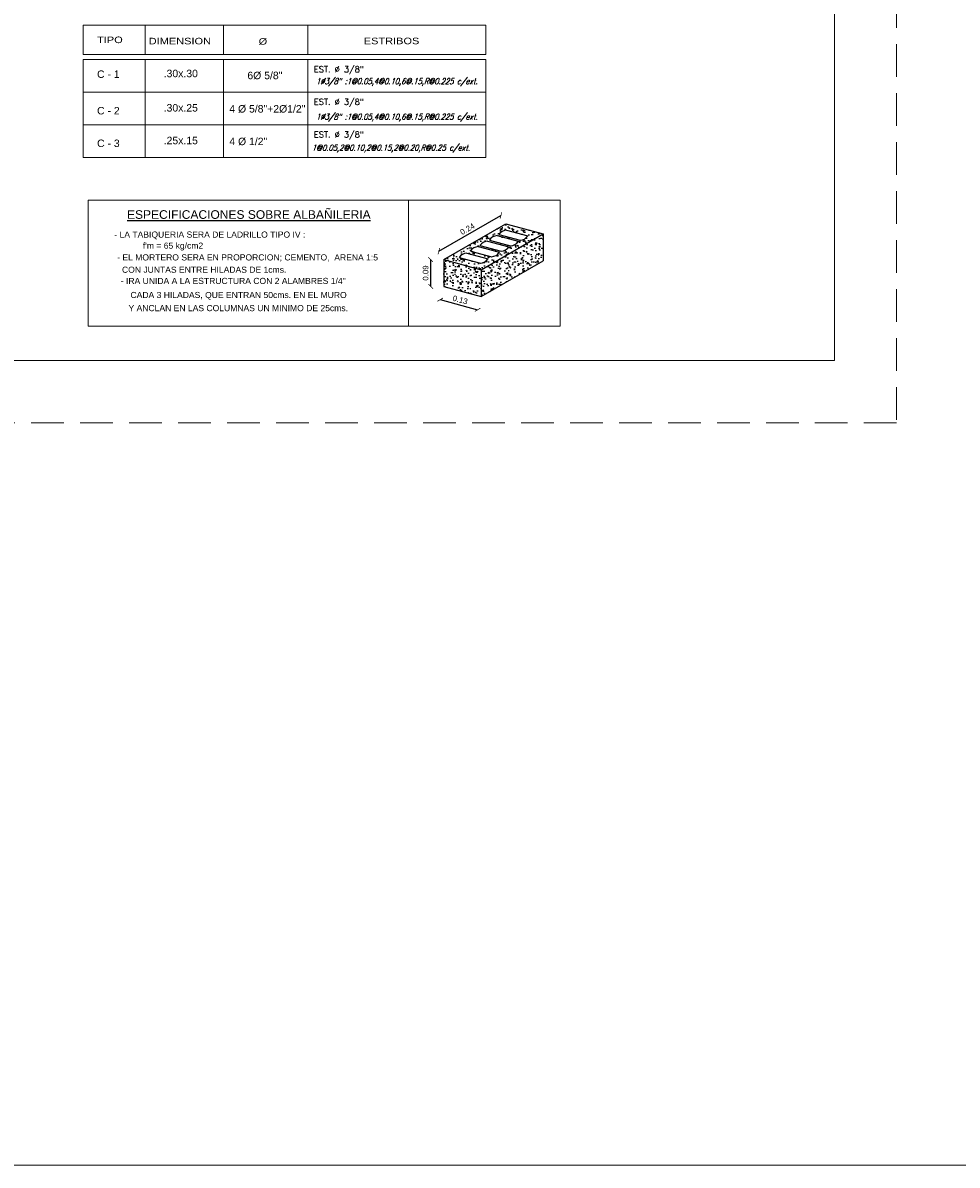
# Model space of a CAD drawing. Header units: metres. Extents: x -11 to 490, y -19 to 215.
# Tile 4 of 73: x 25 to 40, y -19 to 0. Entities that reach past the tile are written whole.
import ezdxf
from ezdxf.enums import TextEntityAlignment as Align

# ---------------------------------------------------------------- set-up
doc = ezdxf.new("R2010")
doc.units = ezdxf.units.M
for name, pattern in [('CONTINUA', [0]), ('DASHED', [19.05, 12.7, -6.35]), ('HIDDEN', [0.375, 0.25, -0.125])]:
    doc.linetypes.add(name, pattern=pattern)
for name, color, linetype, lineweight in [('LAYER2', 1, 'Continuous', 20), ('Layer4', 4, 'Continuous', 25), ('Pluma 0.2', 252, 'Continuous', 20), ('TEXTO', 14, 'Continuous', 40)]:
    doc.layers.add(name, color=color, linetype=linetype, lineweight=lineweight)
for name, color, linetype in [('LAYER3', 3, 'Continuous'), ('LAYER8', 21, 'Continuous'), ('Max Texto', 3, 'Continuous'), ('VIGAS', 2, 'Continuous')]:
    doc.layers.add(name, color=color, linetype=linetype)
doc.layers.add('no se imprime', color=8, linetype='DASHED', plot=False)
doc.styles.add('AMBIENTES', font='swissel.ttf')
doc.styles.add('LETRA1', font='romans.shx')
doc.styles.add('max', font='ARIALUNI.TTF')
doc.styles.add('ROMAN', font='romans__.ttf', dxfattribs={"width": 1.2})
doc.styles.add('STYLE5', font='romans.shx', dxfattribs={"width": 0.8})
doc.styles.add('TEXTOS', font='arial.ttf', dxfattribs={"height": 0.15})
doc.dimstyles.new('ISO-25', dxfattribs={"dimtxt": 0.12, "dimasz": 0.03, "dimexe": 0.03, "dimexo": 0.06, "dimgap": 0.03, "dimtad": 1, "dimzin": 0, "dimdsep": 46, "dimtxsty": 'LETRA1', "dimblk1": 'ARCHTICK', "dimblk2": 'ARCHTICK', "dimsah": 1, "dimcen": 2.5, "dimclrd": 1, "dimclre": 1, "dimclrt": 3, "dimaunit": 1, "dimadec": 0, "dimazin": 0, "dimtfac": 1, "dimtmove": 0, "dimatfit": 3, "dimldrblk": 'ARCHTICK', "dimfxl": 1, "dimtolj": 1, "dimtzin": 0, "dimarcsym": 0})

# ---------------------------------------------------------------- blocks, each defined once
blk = doc.blocks.new('_ARCHTICK')
at = {"color": 0, "linetype": 'ByBlock', "const_width": 0.15}
blk.add_lwpolyline([(-0.5, -0.5), (0.5, 0.5)], dxfattribs=at)
blk = doc.blocks.new('*D462')
at = {"layer": 'Defpoints', "color": 0, "lineweight": 5, "transparency": 16777216}
for p in [(31.681, -3.964), (31.89, -3.964), (31.89, -4.396)]:
    blk.add_point(p, dxfattribs=at)
at = {"layer": 'Max Texto', "color": 1, "lineweight": -2, "transparency": 16777216}
blk.add_line((31.681, -4.396), (31.681, -3.964), dxfattribs=at)
at = {"layer": 'Max Texto', "color": 1, "lineweight": -2, "transparency": 16777216, "xscale": 0.075, "yscale": 0.075, "zscale": 0.075}
for p, rotation in [((31.681, -3.964), 90), ((31.681, -4.396), 270)]:
    blk.add_blockref('_ARCHTICK', p, dxfattribs=dict(at, rotation=rotation))
at = {"layer": 'Max Texto', "color": 3, "transparency": 16777216, "insert": (31.6, -4.18), "char_height": 0.09, "attachment_point": 5, "rotation": 90, "style": 'max'}
blk.add_mtext('\\A1;0.09', dxfattribs=at)
blk = doc.blocks.new('*D463')
at = {"layer": 'Defpoints', "color": 0, "lineweight": 5, "transparency": 16777216}
for p in [(32.811, -3.254), (32.888, -3.388), (31.89, -3.964)]:
    blk.add_point(p, dxfattribs=at)
at = {"layer": 'Max Texto', "color": 1, "lineweight": -2, "transparency": 16777216}
blk.add_line((31.813, -3.83), (32.811, -3.254), dxfattribs=at)
at = {"layer": 'Max Texto', "color": 1, "lineweight": -2, "transparency": 16777216, "xscale": 0.075, "yscale": 0.075, "zscale": 0.075}
for p, rotation in [((32.811, -3.254), 29.99999997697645), ((31.813, -3.83), 209.9999999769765)]:
    blk.add_blockref('_ARCHTICK', p, dxfattribs=dict(at, rotation=rotation))
at = {"layer": 'Max Texto', "color": 3, "transparency": 16777216, "insert": (32.271, -3.472), "char_height": 0.09, "attachment_point": 5, "rotation": 30, "style": 'max'}
blk.add_mtext('\\A1;0.24', dxfattribs=at)
blk = doc.blocks.new('*D464')
at = {"layer": 'Defpoints', "color": 0, "lineweight": 5, "transparency": 16777216}
for p in [(31.89, -4.396), (32.493, -4.558), (32.436, -4.77)]:
    blk.add_point(p, dxfattribs=at)
at = {"layer": 'Max Texto', "color": 1, "lineweight": -2, "transparency": 16777216}
blk.add_line((31.834, -4.608), (32.436, -4.77), dxfattribs=at)
at = {"layer": 'Max Texto', "color": 1, "lineweight": -2, "transparency": 16777216, "xscale": 0.075, "yscale": 0.075, "zscale": 0.075}
for p, rotation in [((31.834, -4.608), 164.9999998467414), ((32.436, -4.77), 344.9999998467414)]:
    blk.add_blockref('_ARCHTICK', p, dxfattribs=dict(at, rotation=rotation))
at = {"layer": 'Max Texto', "color": 3, "transparency": 16777216, "insert": (32.156, -4.611), "char_height": 0.09, "attachment_point": 5, "rotation": 345, "style": 'max'}
blk.add_mtext('\\A1;0.13', dxfattribs=at)

msp = doc.modelspace()

# ---------------------------------------------------------------- hatches: boundary and pattern name
at = {"layer": 'Max Texto'}
h = msp.add_hatch(dxfattribs=at)
h.set_pattern_fill('AR-CONC', color=8, scale=0.00096, style=0)
h.set_pattern_definition([(50, (-620.31266, -418.94431), (0.174897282, -0.015301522), [0.018288, -0.201168]), (355, (-620.31266, -418.9443), (-0.033833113, 0.183414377), [0.0146304, -0.1609344]), (100.451, (-620.29808, -418.94558), (0.1410648, 0.16811202), [0.0155424, -0.1709664]), (46.1842, (-620.31266, -418.89554), (0.26023588, -0.040360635), [0.027432, -0.301752]), (96.6356, (-620.29097, -418.8989), (0.227908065, 0.23752853), [0.0233136, -0.2564496]), (351.184, (-620.31266, -418.89554), (0.22790842, 0.23752811), [0.0219456, -0.2414016]), (21, (-620.28828, -418.90773), (0.145550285, -0.098174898), [0.018288, -0.201168]), (326, (-620.28828, -418.90773), (0.059329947, 0.176820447), [0.0146304, -0.1609344]), (71.4514, (-620.27615, -418.91591), (0.20487983, 0.078645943), [0.0155424, -0.1709664]), (37.5, (-620.31266, -418.94431), (0.002965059, 0.0811728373), [0, -0.15898368, 0, -0.1633728, 0, -0.161544]), (7.5, (-620.31266, -418.94431), (0.064146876, 0.096173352), [0, -0.09314688, 0, -0.15532608, 0, -0.0615696]), (327.5, (-620.367035, -418.94431), (0.1301669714, -0.005499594), [0, -0.06096, 0, -0.1901952, 0, -0.2523744]), (317.5, (-620.39142, -418.94431), (0.142204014, 0.024409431), [0, -0.079248, 0, -0.12630912, 0, -0.1792224])])
h.paths.add_polyline_path([(33.491, -3.55), (32.888, -3.388), (31.89, -3.964), (32.493, -4.126)])
h.paths.add_polyline_path([(33.09, -3.67), (32.749, -3.579, 0.231263), (32.626, -3.65), (32.967, -3.741, 0.243287)], flags=16)
h.paths.add_polyline_path([(33.119, -3.653, 0.243287), (33.242, -3.582), (32.902, -3.491, 0.231263), (32.779, -3.562)], flags=16)
h.paths.add_polyline_path([(32.937, -3.758, -0.243287), (32.814, -3.829), (32.474, -3.738, -0.231263), (32.597, -3.667)], flags=16)
h.paths.add_polyline_path([(32.603, -3.951, -0.243287), (32.48, -4.023), (32.139, -3.931, -0.231263), (32.262, -3.86)], flags=16)
h.paths.add_polyline_path([(32.785, -3.846, -0.243287), (32.662, -3.918), (32.321, -3.826, -0.231263), (32.444, -3.755)], flags=16)
h.paths.add_polyline_path([(32.493, -4.126), (32.493, -4.558), (33.491, -3.982), (33.491, -3.55)])
h.paths.add_polyline_path([(32.493, -4.126), (31.89, -3.964), (31.89, -4.396), (32.493, -4.558)])

# ---------------------------------------------------------------- linework, layer by layer
at = {"layer": 'LAYER2', "color": 8, "linetype": 'CONTINUA', "lineweight": 9}
for p, q in [((27.09, -0.669), (27.09, -0.198)), ((28.35, -0.669), (28.35, -0.198)), ((29.705, -0.669), (29.705, -0.198)), ((27.09, -0.748), (27.09, -2.322)), ((28.35, -0.748), (28.35, -2.322)), ((29.705, -0.748), (29.705, -2.322)), ((32.569, -1.273), (26.097, -1.273)), ((32.569, -1.797), (26.097, -1.797))]:
    msp.add_line(p, q, dxfattribs=at)
at = {"layer": 'Layer4', "color": 9, "linetype": 'Continuous', "lineweight": 9}
for points in [[(26.097, -0.669), (32.569, -0.669), (32.569, -0.198), (26.097, -0.198)], [(32.569, -2.322), (26.097, -2.322), (26.097, -0.748), (32.569, -0.748)]]:
    msp.add_lwpolyline(points, close=True, dxfattribs=at)
at = {"layer": 'Max Texto', "color": 1, "linetype": 'Continuous', "lineweight": 5, "ltscale": 1.5}
for p, q in [((31.326, -3.008), (33.761, -3.008)), ((33.761, -3.008), (33.761, -5.034)), ((31.326, -5.034), (33.761, -5.034))]:
    msp.add_line(p, q, dxfattribs=at)
at = {"layer": 'Max Texto', "color": 9}
for p, q in [((31.89, -3.964), (32.888, -3.388)), ((32.888, -3.388), (33.491, -3.55)), ((32.493, -4.126), (33.491, -3.55)), ((32.597, -3.667), (32.937, -3.758)), ((32.626, -3.65), (32.967, -3.741)), ((32.749, -3.579), (33.09, -3.67)), ((32.779, -3.562), (33.119, -3.653)), ((32.902, -3.491), (33.242, -3.582)), ((33.491, -3.55), (33.491, -3.982)), ((32.321, -3.826), (32.662, -3.918)), ((32.444, -3.755), (32.785, -3.846)), ((32.474, -3.738), (32.814, -3.829)), ((31.89, -3.964), (31.89, -4.396)), ((31.89, -3.964), (32.493, -4.126)), ((32.139, -3.931), (32.48, -4.023)), ((32.262, -3.86), (32.603, -3.951)), ((32.493, -4.558), (33.491, -3.982)), ((32.493, -4.126), (32.493, -4.558)), ((31.89, -4.396), (32.493, -4.558))]:
    msp.add_line(p, q, dxfattribs=at)
at = {"layer": 'Max Texto', "color": 1, "linetype": 'Continuous', "lineweight": 5, "ltscale": 1.5}
msp.add_lwpolyline([(26.173, -3.008), (31.326, -3.008), (31.326, -5.034), (26.173, -5.034)], close=True, dxfattribs=at)
at = {"layer": 'Max Texto', "color": 9}
for centre, radius, start, end in [((32.608, -3.829), 0.162, 93.9571, 146.0429), ((32.76, -3.741), 0.162, 93.9571, 146.0429), ((32.913, -3.653), 0.162, 93.9571, 146.0429), ((32.959, -3.587), 0.155, 272.6527, 327.3473), ((33.112, -3.499), 0.155, 272.6527, 327.3473), ((32.455, -3.917), 0.162, 93.9571, 146.0429), ((32.654, -3.763), 0.155, 272.6527, 327.3473), ((32.807, -3.675), 0.155, 272.6527, 327.3473), ((32.273, -4.022), 0.162, 93.9571, 146.0429), ((32.472, -3.868), 0.155, 272.6527, 327.3473)]:
    msp.add_arc(centre, radius, start, end, dxfattribs=at)
at = {"layer": 'no se imprime', "color": 251, "linetype": 'HIDDEN', "lineweight": 5, "ltscale": 2.1}
msp.add_lwpolyline([(-3.828, -6.587), (-3.828, 23.913), (39.172, 23.913), (39.172, -6.587)], close=True, dxfattribs=at)
at = {"layer": 'Pluma 0.2', "color": 4, "ltscale": 0.5}
msp.add_lwpolyline([(-2.828, 22.913), (38.172, 22.913), (38.172, -5.587), (-2.828, -5.587)], close=True, dxfattribs=at)
at = {"layer": 'VIGAS', "color": 7, "linetype": 'Continuous', "lineweight": 5}
msp.add_lwpolyline([(-10.668, 33.912), (172.84, 33.912), (172.84, -18.518), (-10.668, -18.518)], close=True, dxfattribs=at)

# ---------------------------------------------------------------- texts
at = {"layer": 'LAYER3', "style": 'TEXTOS'}
for s, p in [('.30x.30', (27.389, -1.033)), ('C - 1', (26.318, -1.044)), (' 6Ø 5/8"', (28.688, -1.065)), ('.30x.25', (27.389, -1.585)), ('C - 2', (26.318, -1.631)), ('4 Ø 5/8"+2Ø1/2"', (28.444, -1.601)), ('.25x.15', (27.389, -2.11)), ('4 Ø 1/2"', (28.444, -2.125)), ('C - 3', (26.318, -2.155))]:
    msp.add_text(s, height=0.12, dxfattribs=at).set_placement(p)
at = {"layer": 'LAYER3', "color": 3, "linetype": 'ByBlock', "style": 'ROMAN'}
for p in [(29.805, -0.954), (29.805, -1.477), (29.805, -2.002)]:
    msp.add_text('EST. Ø 3/8"', height=0.096, dxfattribs=at).set_placement(p)
at = {"layer": 'LAYER8', "color": 7, "style": 'AMBIENTES', "width": 1.2}
for s, height, p in [('TIPO', 0.1055, (26.318, -0.485)), ('DIMENSION', 0.1055, (27.148, -0.505)), ('Ø', 0.105, (28.916, -0.51)), ('ESTRIBOS', 0.1055, (30.605, -0.503))]:
    msp.add_text(s, height=height, dxfattribs=at).set_placement(p)
at = {"layer": 'Max Texto', "color": 4, "style": 'max'}
msp.add_text('%%UESPECIFICACIONES SOBRE ALBAÑILERIA', height=0.13824, dxfattribs=at).set_placement((28.758, -3.309), align=Align.CENTER)
at = {"layer": 'Max Texto', "color": 2, "style": 'max'}
for s, p in [('- LA TABIQUERIA SERA DE LADRILLO TIPO IV :', (28.131, -3.611)), ("f'm = 65 kg/cm2", (27.539, -3.789)), ('- EL MORTERO SERA EN PROPORCION; CEMENTO,  ARENA 1:5', (28.738, -3.978)), ('CON JUNTAS ENTRE HILADAS DE 1cms.', (28.04, -4.176)), ('- IRA UNIDA A LA ESTRUCTURA CON 2 ALAMBRES 1/4"', (28.507, -4.356)), ('CADA 3 HILADAS, QUE ENTRAN 50cms. EN EL MURO', (28.593, -4.582)), ('Y ANCLAN EN LAS COLUMNAS UN MINIMO DE 25cms.', (28.588, -4.793))]:
    msp.add_text(s, height=0.0984, dxfattribs=at).set_placement(p, align=Align.CENTER)
at = {"layer": 'TEXTO', "color": 2, "linetype": 'Continuous', "lineweight": 9, "ltscale": 8, "style": 'STYLE5', "oblique": 18, "width": 0.8}
for p in [(31.137, -1.05), (31.137, -1.62)]:
    msp.add_text('1Ø3/8" :1@0.05,4@0.10,6@.15,R@0.225 c/ext.', height=0.095, rotation=360, dxfattribs=at).set_placement(p, align=Align.TOP_CENTER)
msp.add_text('1@0.05,2@0.10,2@0.15,2@0.20,R@0.25 c/ext.', height=0.095, rotation=360, dxfattribs=at).set_placement((29.772, -2.213))

# ---------------------------------------------------------------- dimensions: what is measured, and where the dimension line sits
at = {"layer": 'Max Texto'}
for p1, p2, distance, text, picture, middle in [((31.89, -3.964), (32.888, -3.388), 0.155, '0.24', '*D463', (32.271, -3.472)), ((31.89, -4.396), (32.493, -4.558), -0.22, '0.13', '*D464', (32.156, -4.611))]:
    dim = msp.add_aligned_dim(p1=p1, p2=p2, distance=distance, text=text, dimstyle='ISO-25', override={"dimtxt": 0.09, "dimasz": 0.075, "dimgap": 0.035, "dimtxsty": 'max', "dimse1": 1, "dimse2": 1}, dxfattribs=at)
    dim.commit()
    dim.dimension.update_dxf_attribs({"geometry": picture, "text_midpoint": middle})
dim = msp.add_linear_dim(base=(31.681, -3.964), p1=(31.89, -4.396), p2=(31.89, -3.964), angle=90, text='0.09', dimstyle='ISO-25', override={"dimtxt": 0.09, "dimasz": 0.075, "dimgap": 0.035, "dimtxsty": 'max', "dimse1": 1, "dimse2": 1}, dxfattribs=at)
dim.commit()
dim.dimension.update_dxf_attribs({"geometry": '*D462', "text_midpoint": (31.6, -4.18)})

doc.saveas('drawing.dxf')
